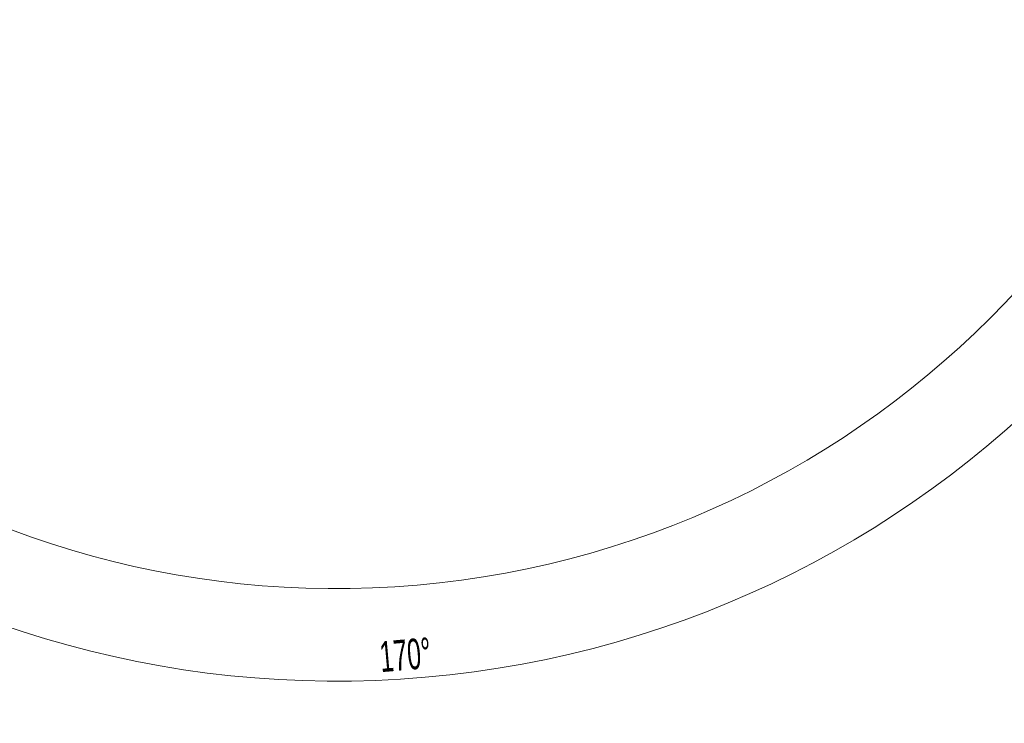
# Model space of a CAD drawing. Header units: millimetres. Extents: x 0 to 14900, y 0 to 10500.
# Tile 29 of 51: x 10086 to 12903, y 3739 to 5750. Entities that reach past the tile are written whole.
import ezdxf

# ---------------------------------------------------------------- set-up
doc = ezdxf.new("R2010")
doc.units = ezdxf.units.MM
doc.header["$LTSCALE"] = 25
doc.styles.add('SLDTEXTSTYLE0', font='TXT', dxfattribs={"width": 0.605})
doc.dimstyles.new('SLDDIMSTYLE3', dxfattribs={"dimtxt": 87.5, "dimasz": 87.5, "dimexe": 0, "dimexo": 0.0625, "dimgap": 21.875, "dimtad": 1, "dimdec": 4, "dimlfac": 25, "dimzin": 12, "dimdsep": 46, "dimtxsty": 'SLDTEXTSTYLE0', "dimsah": 1, "dimcen": 0.09, "dimadec": 1, "dimazin": 3, "dimtfac": 1, "dimtofl": 0, "dimtmove": 0, "dimatfit": 3, "dimfxl": 1, "dimfrac": 2, "dimtolj": 1, "dimtzin": 12, "dimarcsym": 0})

# ---------------------------------------------------------------- blocks, each defined once
blk = doc.blocks.new('_D_8')
at = {"color": 7, "linetype": 'Continuous', "lineweight": 0}
for p, q in [((12311, 6773.9), (13944.3, 6773.9)), ((8333.2, 6305.1), (8084.9, 6261.3))]:
    blk.add_line(p, q, dxfattribs=at)
at = {"color": 7, "linetype": 'Continuous', "lineweight": 18}
blk.add_arc((10992.2, 6773.9), 2914.6, 190, 0, dxfattribs=at)
for points in [[(13906.8, 6773.9), (13893, 6686.6), (13918, 6686.2)], [(8121.9, 6267.8), (8126.1, 6179.5), (8150.6, 6184.2)]]:
    blk.add_solid(points, dxfattribs=at)
at = {"color": 7, "linetype": 'Continuous', "lineweight": 18, "insert": (11112.5, 3971.9), "char_height": 87.5, "attachment_point": 1, "rotation": 5, "style": 'SLDTEXTSTYLE0'}
blk.add_mtext('170°', dxfattribs=at)

msp = doc.modelspace()

# ---------------------------------------------------------------- linework, layer by layer
at = {"color": 7, "linetype": 'Continuous', "lineweight": 18}
msp.add_arc((10992.1794306, 6773.902588), 2650, 190, 170, dxfattribs=at)

# ---------------------------------------------------------------- dimensions: what is measured, and where the dimension line sits
dim = msp.add_angular_dim_2l(base=(11246.2035346, 3870.3937934), line1=((10086.1562978, 6614.1462645), (8382.4388851, 6313.7349171)), line2=((12260.9783047, 6773.902588), (9723.3805564, 6773.902588)), dimstyle='SLDDIMSTYLE3', dxfattribs=at)
dim.commit()
dim.dimension.update_dxf_attribs({"geometry": '_D_8', "text_midpoint": (11246.2035346, 3870.3937934), "dimtype": 162})

doc.saveas('drawing.dxf')
